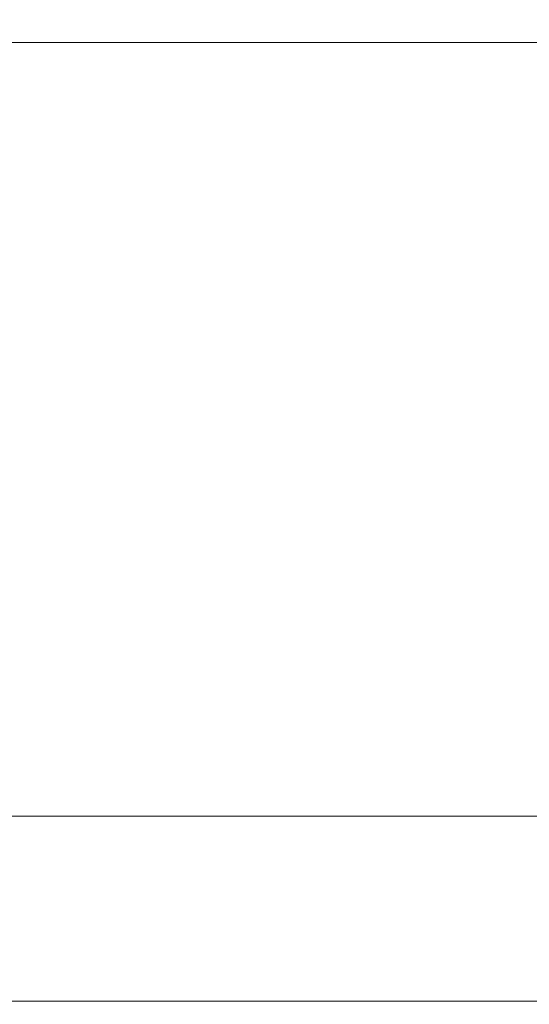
# Model space of a CAD drawing. Header units: centimetres. Extents: x -17.4 to 18.6, y -72.7 to -70.7.
# Tile 66 of 256: x -17.41837 to -17.417821, y -71.216253 to -71.215192. Entities that reach past the tile are written whole.
import ezdxf

# ---------------------------------------------------------------- set-up
doc = ezdxf.new("R2010")
doc.units = ezdxf.units.CM
doc.header["$LTSCALE"] = 2.54
doc.layers.add('Lucido design-1', color=7, linetype='Continuous')

# ---------------------------------------------------------------- blocks, each defined once
blk = doc.blocks.new('Gruppo-7-1')
at = {"color": 178, "linetype": 'Continuous', "lineweight": 9}
for points in [[(18.5810802, -71.2143821, -1972.3180787), (-17.4189198, -71.2143821, -1972.3180787), (-17.4189198, -71.2152163, -1972.3180002), (18.5810802, -71.2152163, -1972.3180002)], [(18.5810802, -71.2162498, -1972.5371734), (-17.4189198, -71.2162498, -1972.5371734), (-17.4189198, -71.2147213, -1972.5371617), (18.5810802, -71.2147213, -1972.5371617)], [(18.5810802, -71.2152163, -1972.3180002), (-17.4189198, -71.2152163, -1972.3180002), (-17.4189198, -71.2160502, -1972.3179192), (18.5810802, -71.2160502, -1972.3179192)], [(18.5810802, -71.2160502, -1972.3179192), (-17.4189198, -71.2160502, -1972.3179192), (-17.4189198, -71.2168839, -1972.3178357), (18.5810802, -71.2168839, -1972.3178357)], [(18.5810802, -71.2177783, -1972.5371804), (-17.4189198, -71.2177783, -1972.5371804), (-17.4189198, -71.2162498, -1972.5371734), (18.5810802, -71.2162498, -1972.5371734)]]:
    blk.add_3dface(points, dxfattribs=at)
blk = doc.blocks.new('Gruppo-8-1')
at = {"color": 1}
blk.add_blockref('Gruppo-7-1', (0, 0), dxfattribs=at)

msp = doc.modelspace()

# ---------------------------------------------------------------- block references
at = {"layer": 'Lucido design-1', "color": 1, "true_color": 0xff0000}
msp.add_blockref('Gruppo-8-1', (0, 0), dxfattribs=at)

doc.saveas('drawing.dxf')
